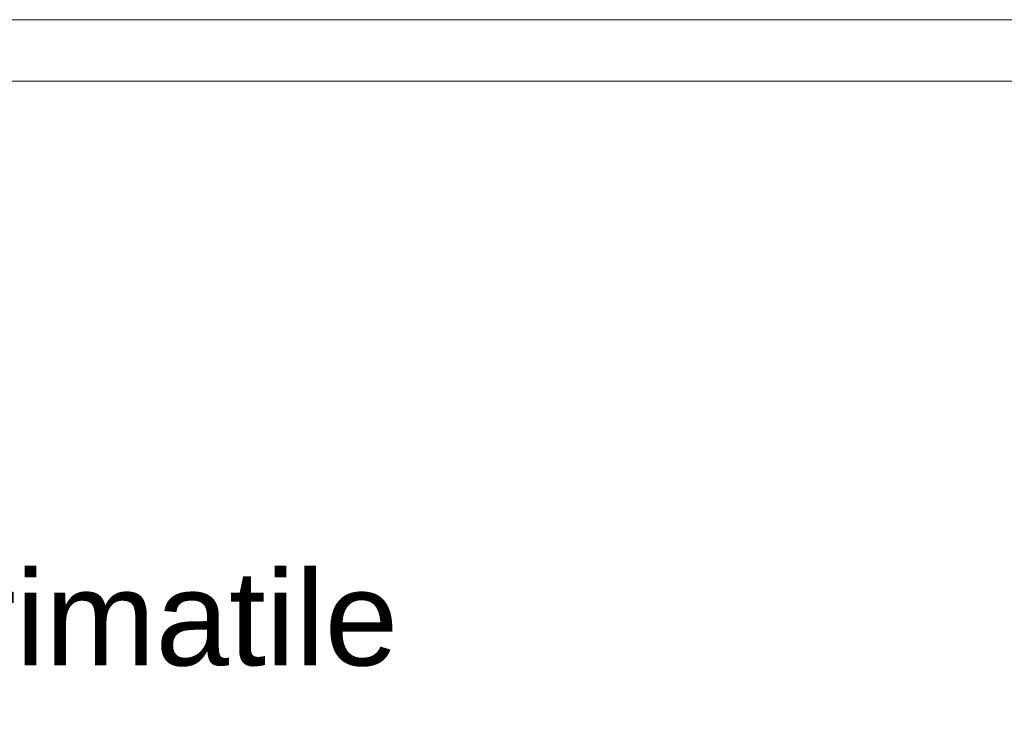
# Model space of a CAD drawing. Header units: millimetres. Extents: x -440702 to -371925, y -30725 to 14204.
# Tile 224 of 256: x -427691 to -425612, y -20344 to -18888. Entities that reach past the tile are written whole.
import ezdxf

# ---------------------------------------------------------------- set-up
doc = ezdxf.new("R2010")
doc.units = ezdxf.units.MM
doc.header["$MEASUREMENT"] = 0
doc.layers.add('New_A-WALL.IFC Model_Pen_No__1', color=7, linetype='Continuous', lineweight=13)
doc.layers.add('SA viimistlus_põrand_Pen_No__1', color=7, linetype='Continuous', lineweight=13)
doc.styles.add('GENERATED_STYLE_2', font='txt')
doc.dimstyles.new('GENERATED_STYLE__1', dxfattribs={"dimtxt": 0.18, "dimasz": 109.44, "dimexe": 0.18, "dimexo": 0.0625, "dimgap": 0.09, "dimtad": 0, "dimtih": 1, "dimtoh": 1, "dimdec": 4, "dimzin": 0, "dimdsep": 46, "dimcen": 0.09, "dimadec": 0, "dimazin": 0, "dimtfac": 1, "dimtdec": 4, "dimtmove": 0, "dimatfit": 3, "dimldrblk": 'ARROWHEAD_11', "dimfxl": 1, "dimtolj": 1, "dimtzin": 0, "dimarcsym": 0})

# ---------------------------------------------------------------- blocks, each defined once
blk = doc.blocks.new('Wall 1')
at = {"layer": 'New_A-WALL.IFC Model_Pen_No__1', "color": 7, "linetype": 'Continuous', "lineweight": 13}
for p, q in [((34431.9, 130), (6072.4, 130)), ((6072.4, 0), (34561.9, 0))]:
    blk.add_line(p, q, dxfattribs=at)
blk = doc.blocks.new('ARROWHEAD_11')
at = {"color": 0, "linetype": 'Continuous', "lineweight": 0}
blk.add_line((0, 0), (-1, 0), dxfattribs=at)
at = {"color": 0, "linetype": 'Continuous', "lineweight": 0, "const_width": 0.25, "flags": 128}
blk.add_lwpolyline([(-0.125, 0, 1), (0.125, 0, 1)], format="xyb", close=True, dxfattribs=at)

msp = doc.modelspace()

# ---------------------------------------------------------------- block references
at = {"layer": 'New_A-WALL.IFC Model_Pen_No__1', "color": 7, "linetype": 'Continuous', "lineweight": 13, "zscale": 1000}
msp.add_blockref('Wall 1', (-437257.3, -19017.6), dxfattribs=at)

# ---------------------------------------------------------------- texts
at = {"layer": 'SA viimistlus_põrand_Pen_No__1', "color": 7, "linetype": 'Continuous', "lineweight": 13, "insert": (-429127.9, -20181.4), "char_height": 200, "attachment_point": 4, "style": 'GENERATED_STYLE_2'}
msp.add_mtext('\\A1;{\\pql;\\fArial Baltic|b0|i0|c186|p34;Süvend porimatile}', dxfattribs=at)

# ---------------------------------------------------------------- leaders
at = {"layer": 'SA viimistlus_põrand_Pen_No__1', "color": 7, "linetype": 'Continuous', "lineweight": 13, "annotation_type": 0, "has_hookline": 1, "hookline_direction": 0, "text_width": 2209.8}
msp.add_leader([(-432476.2, -19349.5), (-430207.9, -20181.4), (-429128, -20181.4)], dimstyle='GENERATED_STYLE__1', dxfattribs=at)

doc.saveas('drawing.dxf')
